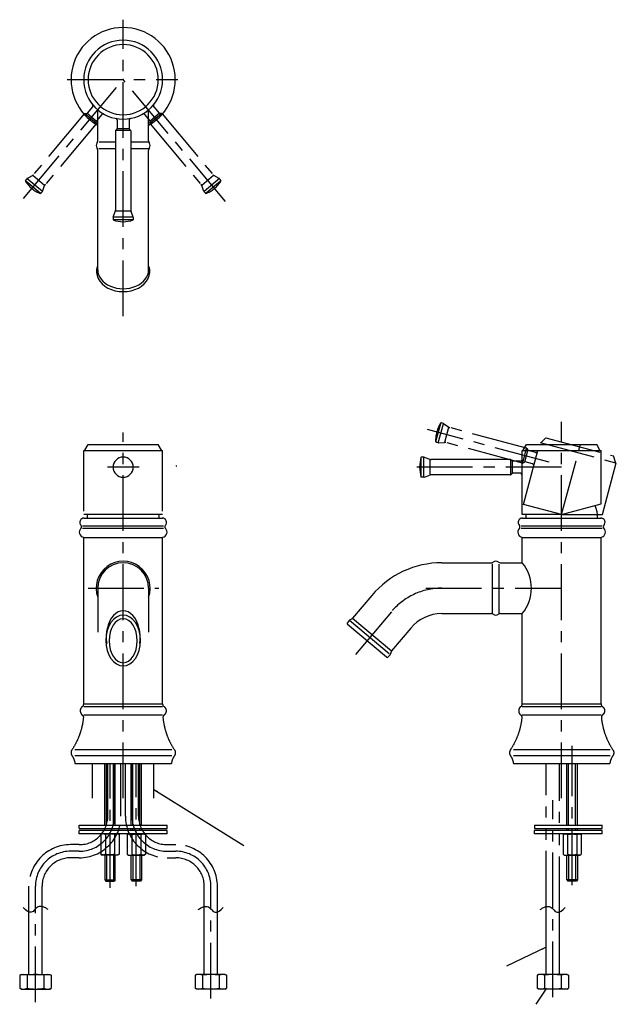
# Model space of a CAD drawing. Header units: millimetres. Extents: x -309 to 31, y -137 to 424.
import ezdxf

# ---------------------------------------------------------------- set-up
doc = ezdxf.new("R2010")
doc.units = ezdxf.units.MM
doc.linetypes.add('CENTER', pattern=[50.8, 31.75, -6.35, 6.35, -6.35])
doc.linetypes.add('PHANTOM', pattern=[63.5, 31.75, -6.35, 6.35, -6.35, 6.35, -6.35])
doc.styles.get("Standard").update_dxf_attribs({"font": 'txt.shx', "bigfont": 'bigfont.shx'})
doc.dimstyles.new('ISO-25', dxfattribs={"dimtxt": 2.5, "dimasz": 2.5, "dimexe": 1.25, "dimexo": 0.625, "dimtad": 1, "dimtxsty": 'Standard', "dimcen": 2.5, "dimadec": 0, "dimazin": 0, "dimtfac": 1, "dimtmove": 0, "dimatfit": 3, "dimfxl": 1, "dimarcsym": 0})

msp = doc.modelspace()

# ---------------------------------------------------------------- linework, layer by layer
at = {"color": 7, "linetype": 'CENTER'}
for p, q in [((-250, 255.216181), (-250, 424.194978)), ((-306.855347, 322.242435), (-250, 390)), ((-281.970575, 390), (-218.821294, 390)), ((-191.656512, 320.468939), (-250, 390)), ((0, -19.738728), (0, 194.791953)), ((-250, -19.738728), (-250, 188.714194)), ((-7.144029, 171.866694), (-76.513812, 190.454271)), ((0, 142), (10.761769, 182.163469)), ((-240.803311, 169), (-258.989414, 169)), ((0, 169), (-86.447555, 169)), ((-270.052896, 100), (-229.742247, 100)), ((-77.340474, 100), (0, 100)), ((-97.067141, 86.604535), (-117.859487, 61.825182)), ((6, -69.38945), (6, 10.112647)), ((-257.5, -70.810058), (-257.5, 0)), ((-255, -30), (-255, 0)), ((-245, -30), (-245, 0)), ((-242.5, -69.937144), (-242.5, 0)), ((-5, -133.26788), (-5, -20.78781)), ((-275, -46.25), (-280, -46.25)), ((-275, -50), (-280, -50)), ((-225, -46.25), (-220, -46.25)), ((-225, -50), (-220, -50)), ((-275, -53.75), (-280, -53.75)), ((-225, -53.75), (-220, -53.75)), ((-300, -136.130344), (-300, -70)), ((-200, -133.93995), (-200, -70))]:
    msp.add_line(p, q, dxfattribs=at)
at = {"color": 7, "linetype": 'PHANTOM'}
for p, q in [((-271.805118, 370.631027), (-270.808923, 370.718183)), ((-265.393502, 366.365278), (-270.602604, 370.736233)), ((-267.442924, 374.501794), (-270.469479, 370.894886)), ((-229.397396, 370.736233), (-234.606498, 366.365278)), ((-232.557076, 374.501794), (-229.530521, 370.894886)), ((-228.194882, 370.631027), (-229.191077, 370.718183)), ((-272.144562, 370.454324), (-301.218581, 335.805257)), ((-265.435681, 365.095262), (-271.801722, 370.437005)), ((-265.288296, 365.162764), (-265.375451, 366.158959)), ((-262.233822, 370.130838), (-265.260376, 366.523931)), ((-237.766178, 370.130838), (-234.739624, 366.523931)), ((-234.711704, 365.162764), (-234.624549, 366.158959)), ((-228.153999, 370.47416), (-234.52004, 365.132417)), ((-227.855438, 370.454324), (-198.781419, 335.805257)), ((-265.403371, 364.797793), (-294.47739, 330.148726)), ((-234.596629, 364.797793), (-205.52261, 330.148726)), ((-304.920253, 333.494003), (-305.506371, 332.795496)), ((-297.401275, 325.34181), (-305.444742, 332.09108)), ((-304.787231, 333.605622), (-301.75067, 335.358781)), ((-296.080701, 326.191827), (-304.744868, 333.461927)), ((-294.838475, 329.718401), (-301.579666, 335.374932)), ((-198.420334, 335.374932), (-205.161525, 329.718401)), ((-195.163046, 333.539195), (-203.827214, 326.269096)), ((-194.555258, 332.09108), (-202.598725, 325.34181)), ((-195.212769, 333.605622), (-198.24933, 335.358781)), ((-195.079747, 333.494003), (-194.493629, 332.795496)), ((-296.110742, 326.101945), (-296.696859, 325.403438)), ((-296.023918, 326.252329), (-294.824687, 329.547191)), ((-203.976082, 326.252329), (-205.175313, 329.547191)), ((-203.889258, 326.101945), (-203.303141, 325.403438)), ((-71.644752, 183.71441), (-68.927152, 193.856632)), ((-70.316276, 182.876796), (-67.388963, 193.801676)), ((-67.434013, 193.974184), (-68.314779, 194.210185)), ((-67.276634, 193.900797), (-64.404426, 191.889656)), ((-66.595127, 183.241352), (-64.317519, 191.741499)), ((-20.084981, 179.889426), (-63.774912, 191.596108)), ((-11.619369, 183.1598), (-8.965755, 185.813414)), ((-8.965755, 185.813414), (29.671278, 175.460652)), ((-70.410432, 182.866037), (-71.291198, 183.102038)), ((-70.237445, 182.850903), (-66.744469, 183.156499)), ((-22.362588, 171.389279), (-66.052519, 183.095961)), ((-21.733331, 147.823429), (-12.286436, 183.079721)), ((-12.286436, 183.079721), (31.180226, 171.432864)), ((-22.106644, 171.544278), (-19.955786, 179.571389)), ((-20.937794, 172.042783), (-19.177824, 178.611078)), ((-19.781378, 179.656464), (-19.281378, 178.790438)), ((-14.831158, 177.446393), (-18.977774, 178.557475)), ((30.642568, 171.835748), (29.671278, 175.460652)), ((-21.983179, 171.439229), (-21.117153, 171.939229)), ((-16.591127, 170.878097), (-20.737744, 171.98918)), ((23.293714, 142), (31.180226, 171.432864)), ((0, 142), (-21.733331, 147.823429)), ((0, 142), (23.293714, 142)), ((-267.5, -19.738728), (-267.5, 0)), ((-258.75, -30), (-258.75, 0)), ((-251.25, -30), (-251.25, 0)), ((-248.75, -30), (-248.75, 0)), ((-241.25, -30), (-241.25, 0)), ((-232.5, -19.738728), (-232.5, 0)), ((-8.75, -81.581225), (-8.75, 0)), ((-1.25, -84.665245), (-1.25, 0)), ((-303.75, -84.665245), (-303.75, -70)), ((-296.25, -81.581225), (-296.25, -70)), ((-203.75, -81.581225), (-203.75, -70)), ((-196.25, -84.665245), (-196.25, -70))]:
    msp.add_line(p, q, dxfattribs=at)
at = {"color": 7, "linetype": 'CONTINUOUS'}
for p, q in [((-264.5, 355), (-264.5, 372.795349)), ((-235.5, 355.2), (-235.5, 372.795349)), ((-253.4, 366.91559), (-253.4, 362.207107)), ((-246.6, 366.91559), (-246.6, 362.207107)), ((-254.4, 360.792893), (-254.4, 315.561748)), ((-254.253553, 361.146447), (-253.546447, 361.853553)), ((-245.815961, 361), (-254.126237, 361)), ((-246.6, 362), (-253.4, 362)), ((-245.746447, 361.146447), (-246.453553, 361.853553)), ((-245.6, 360.792893), (-245.6, 315.561748)), ((-254.4, 354.420937), (-263.721659, 354.420937)), ((-235.632518, 354.420937), (-245.6, 354.420937)), ((-264.5, 281.537023), (-264.5, 350)), ((-254.4, 350.579063), (-263.882538, 350.579063)), ((-235.561603, 350.579063), (-245.6, 350.579063)), ((-235.5, 281.537023), (-235.5, 349.8)), ((-255.719846, 311.582847), (-254.520615, 314.877708)), ((-245.6, 315), (-254.4, 315)), ((-244.280154, 311.582847), (-245.479385, 314.877708)), ((-255.75, 311.411837), (-255.75, 310)), ((-244.25, 310), (-255.75, 310)), ((-244.284762, 311.5), (-255.595029, 311.5)), ((-244.25, 311.411837), (-244.25, 310)), ((-271.876388, 178.75), (-270, 182)), ((-270, 182), (-230, 182)), ((-228.123612, 178.75), (-230, 182)), ((-21.876388, 178.75), (-20, 182)), ((-20, 182), (20, 182)), ((21.876388, 178.75), (20, 182)), ((-272.5, 178.5), (-227.5, 178.5)), ((-272.5, 144), (-272.5, 178.5)), ((-227.5, 144), (-227.5, 178.5)), ((-80, 163.25), (-80, 174.75)), ((-78.588163, 174.75), (-80, 174.75)), ((-78.5, 163.284762), (-78.5, 174.595029)), ((-78.417153, 174.719846), (-75.122292, 173.520615)), ((-22.5, 142), (-22.5, 178.5)), ((-22.5, 178.5), (22.5, 178.5)), ((22.5, 148.028857), (22.5, 178.5)), ((-75, 164.6), (-75, 173.4)), ((-29.207107, 173.4), (-74.438252, 173.4)), ((-29, 164.815961), (-29, 173.126237)), ((-28.853553, 173.253553), (-28.146447, 172.546447)), ((-28, 165.6), (-28, 172.4)), ((-23.5, 172.4), (-27.792893, 172.4)), ((-78.588163, 163.25), (-80, 163.25)), ((-78.417153, 163.280154), (-75.122292, 164.479385)), ((-29.207107, 164.6), (-74.438252, 164.6)), ((-28.853553, 164.746447), (-28.146447, 165.453553)), ((-23.5, 165.6), (-27.792893, 165.6)), ((0, 142), (22.5, 148.028857)), ((-227.5, 142), (-272.5, 142)), ((0, 142), (-22.5, 142)), ((-273.75, 134.904738), (-273.75, 135.05051)), ((-273.12995, 135.5), (-226.919124, 135.5)), ((-272.5, 140), (-227.5, 140)), ((-226.25, 134.904738), (-226.25, 135.05051)), ((-23.75, 134.904738), (-23.75, 135.05051)), ((-23.12995, 135.5), (23.080876, 135.5)), ((-22.5, 140), (22.5, 140)), ((23.75, 134.904738), (23.75, 135.05051)), ((-273.12995, 134.191141), (-226.919124, 134.191141)), ((-23.12995, 134.191141), (23.080876, 134.191141)), ((-272.5, 34.085992), (-272.5, 129)), ((-272.5, 129), (-227.73488, 129)), ((-272.5, 129), (-228, 129)), ((-227.5, 34.085992), (-227.5, 129)), ((-22.5, 129), (22.26512, 129)), ((-22.5, 129), (22, 129)), ((-22.5, 114.5), (-22.5, 129)), ((22.5, 34.085992), (22.5, 129)), ((-68.340474, 114.5), (-40, 114.5)), ((-39.420937, 85.561603), (-39.420937, 113.882538)), ((-35.579063, 85.632518), (-35.579063, 113.721659)), ((-35, 114.5), (-22.5, 114.5)), ((-264.5, 100), (-264.5, 74.88412)), ((-235.5, 100), (-235.5, 74.88412)), ((-108.174785, 95.924956), (-119.15682, 82.837076)), ((-68.340474, 85.5), (-40.2, 85.5)), ((-34.8, 85.5), (-22.5, 85.5)), ((-22.5, 34.085992), (-22.5, 85.5)), ((-121.140932, 81.621237), (-122.235744, 80.015666)), ((-99.892356, 60.67958), (-122.144036, 79.350957)), ((-119.294057, 82.723051), (-120.973617, 81.774969)), ((-98.285387, 62.594691), (-120.883698, 81.556925)), ((-96.999811, 64.12678), (-119.2151, 82.76762)), ((-85.959496, 77.284115), (-96.941532, 64.196235)), ((-97.794361, 62.031138), (-99.185428, 60.674155)), ((-97.029993, 64.041283), (-97.672019, 62.222607)), ((-272.5, 34), (-227.5, 34)), ((-22.5, 34), (22.5, 34)), ((-272.5, 32.489715), (-227.5, 32.489715)), ((-22.5, 32.489715), (22.5, 32.489715)), ((-272.5, 27.773907), (-227.5, 27.773907)), ((-22.5, 27.773907), (22.5, 27.773907)), ((-222.3382, 7.842497), (-277.5, 7.842497)), ((27.6618, 7.842497), (-27.5, 7.842497)), ((-222.3382, 4.468517), (-277.5, 4.468517)), ((-277.5, 0), (-222.5, 0)), ((-260.508825, -35.102964), (-260.508825, 0)), ((-259.497805, -35.102964), (-259.497805, 0)), ((-255.502195, -35.102964), (-255.502195, 0)), ((-254.491175, -35.102964), (-254.491175, 0)), ((-245.508825, -35.102964), (-245.508825, 0)), ((-244.497805, -35.102964), (-244.497805, 0)), ((-240.502195, -35.102964), (-240.502195, 0)), ((-239.491175, -35.102964), (-239.491175, 0)), ((27.6618, 4.468517), (-27.5, 4.468517)), ((-27.5, 0), (27.5, 0)), ((2.991175, -35.102964), (2.991175, 0)), ((4.002195, -35.102964), (4.002195, 0)), ((7.997805, -35.102964), (7.997805, 0)), ((9.008825, -35.102964), (9.008825, 0)), ((-275, -35.102964), (-225, -35.102964)), ((-275, -37.108847), (-275, -35.102964)), ((-275, -37.108847), (-225, -37.108847)), ((-225, -38.111789), (-275, -38.111789)), ((-275, -40.117673), (-275, -38.111789)), ((-245.508825, -38.111789), (-245.508825, -37.108847)), ((-244.497805, -38.111789), (-244.497805, -37.108847)), ((-240.502195, -38.111789), (-240.502195, -37.108847)), ((-239.491175, -38.111789), (-239.491175, -37.108847)), ((-225, -37.108847), (-225, -35.102964)), ((-225, -40.117673), (-225, -38.111789)), ((-15.517566, -35.102964), (-15.517566, -37.108847)), ((-15.517566, -35.102964), (23.050011, -35.102964)), ((-15.517566, -37.108847), (23.050011, -37.108847)), ((-15.517566, -40.117673), (-15.517566, -38.111789)), ((23.050011, -38.111789), (-15.517566, -38.111789)), ((2.991175, -38.111789), (2.991175, -37.108847)), ((4.002195, -38.111789), (4.002195, -37.108847)), ((7.997805, -38.111789), (7.997805, -37.108847)), ((9.008825, -38.111789), (9.008825, -37.108847)), ((23.050011, -37.108847), (23.050011, -35.102964)), ((23.050011, -40.117673), (23.050011, -38.111789)), ((-225, -40.117673), (-275, -40.117673)), ((-262.013238, -40.117673), (-262.713368, -40.521893)), ((-262.713368, -40.521893), (-262.713368, -51.748754)), ((-260.107649, -40.521336), (-260.107649, -51.749311)), ((-254.591062, -40.363451), (-254.892351, -40.521336)), ((-254.892351, -40.521336), (-254.892351, -51.749311)), ((-252.986762, -40.117673), (-252.286632, -40.521893)), ((-252.286632, -40.521893), (-252.286632, -51.748754)), ((-247.013238, -40.117673), (-247.713368, -40.521893)), ((-247.713368, -40.521893), (-247.713368, -51.748754)), ((-245.408938, -40.363451), (-245.107649, -40.521336)), ((-245.107649, -40.521336), (-245.107649, -51.749311)), ((-239.892351, -40.521336), (-239.892351, -51.749311)), ((-237.986762, -40.117673), (-237.286632, -40.521893)), ((-237.286632, -40.521893), (-237.286632, -51.748754)), ((23.050011, -40.117673), (-15.517566, -40.117673)), ((1.486762, -40.117673), (0.786632, -40.521893)), ((0.786632, -40.521893), (0.786632, -51.748754)), ((3.091062, -40.363451), (3.392351, -40.521336)), ((3.392351, -40.521336), (3.392351, -51.749311)), ((8.607649, -40.521336), (8.607649, -51.749311)), ((10.513238, -40.117673), (11.213368, -40.521893)), ((11.213368, -40.521893), (11.213368, -51.748754)), ((-262.713368, -51.748754), (-262.013238, -52.152974)), ((-252.986815, -52.152974), (-262.013185, -52.152974)), ((-260.508825, -52.152974), (-260.508825, -66.398051)), ((-260.107649, -51.749311), (-260.408993, -51.907222)), ((-259.497805, -52.152974), (-259.497805, -67)), ((-255.502195, -52.152974), (-255.502195, -67)), ((-254.491175, -66.398051), (-254.491175, -52.152974)), ((-252.286632, -51.748754), (-252.986762, -52.152974)), ((-247.713368, -51.748754), (-247.013238, -52.152974)), ((-247.013185, -52.152974), (-237.986815, -52.152974)), ((-245.508825, -66.398051), (-245.508825, -52.152974)), ((-244.497805, -52.152974), (-244.497805, -67)), ((-240.502195, -52.152974), (-240.502195, -67)), ((-239.892351, -51.749311), (-239.591007, -51.907222)), ((-239.491175, -52.152974), (-239.491175, -66.398051)), ((-237.286632, -51.748754), (-237.986762, -52.152974)), ((0.786632, -51.748754), (1.486762, -52.152974)), ((1.486815, -52.152974), (10.513185, -52.152974)), ((2.991175, -66.398051), (2.991175, -52.152974)), ((4.002195, -52.152974), (4.002195, -67)), ((7.997805, -52.152974), (7.997805, -67)), ((8.607649, -51.749311), (8.908993, -51.907222)), ((9.008825, -52.152974), (9.008825, -66.398051)), ((11.213368, -51.748754), (10.513238, -52.152974)), ((-260.508825, -66.398051), (-259.906987, -66.999926)), ((-260.508825, -66.398051), (-254.491175, -66.398051)), ((-260.281603, -66.51573), (-260.283144, -66.519965)), ((-259.90706, -67), (-255.09294, -67)), ((-254.491175, -66.398051), (-255.093013, -66.999926)), ((-245.508825, -66.398051), (-244.906987, -66.999926)), ((-239.491175, -66.398051), (-245.508825, -66.398051)), ((-240.09294, -67), (-244.90706, -67)), ((-239.491175, -66.398051), (-240.093013, -66.999926)), ((-239.718397, -66.51573), (-239.716856, -66.519965)), ((2.991175, -66.398051), (3.593013, -66.999926)), ((9.008825, -66.398051), (2.991175, -66.398051)), ((8.40706, -67), (3.59294, -67)), ((9.008825, -66.398051), (8.406987, -66.999926)), ((8.781603, -66.51573), (8.783144, -66.519965)), ((-296.25, -120.329583), (-296.25, -81.581225)), ((-203.75, -120.329583), (-203.75, -81.581225)), ((-8.75, -120.329583), (-8.75, -81.581225)), ((-303.75, -120.329583), (-303.75, -84.665245)), ((-196.25, -120.329583), (-196.25, -84.665245)), ((-1.25, -120.329583), (-1.25, -84.665245)), ((-308.25, -120.329583), (-309, -120.762595)), ((-309, -120.762595), (-309, -128.14657)), ((-308.25, -120.329583), (-291.75, -120.329583)), ((-304.76314, -120.762595), (-304.76314, -128.14657)), ((-295.23686, -120.762595), (-295.23686, -128.14657)), ((-291.75, -120.329583), (-291, -120.762595)), ((-291, -120.762595), (-291, -128.14657)), ((-208.25, -120.329583), (-209, -120.762595)), ((-209, -120.762595), (-209, -128.14657)), ((-191.75, -120.329583), (-208.25, -120.329583)), ((-204.76314, -120.762595), (-204.76314, -128.14657)), ((-195.23686, -120.762595), (-195.23686, -128.14657)), ((-191.75, -120.329583), (-191, -120.762595)), ((-191, -120.762595), (-191, -128.14657)), ((-13.25, -120.329583), (-14, -120.762595)), ((-14, -120.762595), (-14, -128.14657)), ((3.25, -120.329583), (-13.25, -120.329583)), ((-9.76314, -120.762595), (-9.76314, -128.14657)), ((-0.23686, -120.762595), (-0.23686, -128.14657)), ((3.25, -120.329583), (4, -120.762595)), ((4, -120.762595), (4, -128.14657)), ((-308.25, -128.579583), (-309, -128.14657)), ((-308.25, -128.579583), (-291.75, -128.579583)), ((-291.75, -128.579583), (-291, -128.14657)), ((-208.25, -128.579583), (-209, -128.14657)), ((-191.75, -128.579583), (-208.25, -128.579583)), ((-191.75, -128.579583), (-191, -128.14657)), ((-13.25, -128.579583), (-14, -128.14657)), ((3.25, -128.579583), (-13.25, -128.579583)), ((3.25, -128.579583), (4, -128.14657))]:
    msp.add_line(p, q, dxfattribs=at)
for centre, radius, start, end in [((-250, 390), 29.722983, -60.801421, 240.801416), ((-250, 390), 22.5, 0, 359.99999), ((-250, 390), 20, 0, 359.99999), ((-254.4, 366.91559), 1, 0, 79.208588), ((-245.6, 366.91559), 1, 100.791407, 179.999995), ((-253.9, 360.792893), 0.5, 134.999996, 179.999995), ((-253.9, 362.207107), 0.5, -44.999999, 0), ((-246.1, 362.207107), 0.5, -179.999995, -134.999996), ((-246.1, 360.792893), 0.5, 0, 44.999999), ((-262.9, 352.5), 2.5, 143.130098, 216.869892), ((-266.5, 355.2), 2, -36.869897, 0), ((-233.5, 355.2), 2, -179.999995, -143.130098), ((-237.1, 352.5), 2.5, -36.869897, 36.869897), ((-266.5, 349.8), 2, 0, 36.869897), ((-233.5, 349.8), 2, 143.130098, 179.999995), ((-256.4, 315.561748), 2, -19.999999, 0), ((-243.6, 315.561748), 2, -179.999995, -159.999996), ((-255.25, 311.411837), 0.5, 159.999996, 179.999995), ((-250, 326.03125), 17.03125, -109.731611, -70.268384), ((-244.75, 311.411837), 0.5, 0, 19.999999), ((-272.309401, 179), 0.5, -89.999997, -29.999999), ((-250, 169), 5.75, 0, 359.99999), ((-227.690599, 179), 0.5, -149.999996, -89.999997), ((-63.96875, 169), 17.03125, 160.268382, 199.731608), ((-78.588163, 174.25), 0.5, 69.999998, 89.999997), ((-22.309401, 179), 0.5, -89.999997, -29.999999), ((22.309401, 179), 0.5, -149.999996, -89.999997), ((-74.438252, 175.4), 2, -109.999997, -89.999997), ((-29.207107, 172.9), 0.5, 44.999999, 89.999997), ((-27.792893, 172.9), 0.5, -134.999996, -89.999997), ((-23.5, 173.4), 1, -89.999997, 0), ((-78.588163, 163.75), 0.5, -89.999997, -69.999998), ((-74.438252, 162.6), 2, 89.999997, 109.999997), ((-29.207107, 165.1), 0.5, -89.999997, -44.999999), ((-27.792893, 165.1), 0.5, 89.999997, 134.999996), ((-23.5, 164.6), 1, 0, 89.999997), ((0, 140), 20.5, 0, 20.407386), ((-250, 140), 20.5, 174.401257, 179.999995), ((-250, 140), 20.5, 0, 5.598738), ((0, 140), 20.5, 174.401257, 179.999995), ((-272.25, 137.5), 2.5, 89.999997, 224.415302), ((-274.75, 134.904738), 1, -46.567462, 0), ((-274.75, 135.05051), 1, 0, 44.415307), ((-227.75, 137.5), 2.5, -44.415307, 89.999997), ((-225.25, 135.05051), 1, 135.584688, 179.999995), ((-225.25, 134.904738), 1, 179.999995, 226.567457), ((-22.25, 137.5), 2.5, 89.999997, 224.415302), ((-24.75, 134.904738), 1, -46.567462, 0), ((-24.75, 135.05051), 1, 0, 44.415307), ((22.25, 137.5), 2.5, -44.415307, 89.999997), ((24.75, 135.05051), 1, 135.584688, 179.999995), ((24.75, 134.904738), 1, 179.999995, 226.567457), ((-272, 132), 3, 133.432533, 260.405925), ((-228, 132), 3, -80.40593, 46.567462), ((-22, 132), 3, 133.432533, 260.405925), ((22, 132), 3, -80.40593, 46.567462), ((-250, 100), 15.4, -19.685054, 199.685049), ((-250, 100), 14.5, 0, 179.999995), ((-68.340474, 62.5), 52, 89.999997, 139.999996), ((-40.2, 116.5), 2, -89.999997, -53.130101), ((-37.5, 112.9), 2.5, 53.130101, 126.869894), ((-34.8, 116.5), 2, -126.869894, -89.999997), ((-39.704651, 100), 22.5, -40.124033, 40.124033), ((-68.340474, 62.5), 23, 89.999997, 139.999996), ((-40.2, 83.5), 2, 53.130101, 89.999997), ((-37.5, 87.1), 2.5, -126.869894, -53.130101), ((-34.8, 83.5), 2, 89.999997, 126.869894), ((-121.822642, 79.733979), 0.5, 145.710589, 229.999994), ((-120.727831, 81.339551), 0.5, 119.443951, 145.710589), ((-119.539843, 83.158469), 0.5, -60.556044, -39.999999), ((-98.143503, 62.389049), 0.5, -45.710592, -19.443954), ((-96.558509, 63.874841), 0.5, 139.999996, 160.556041), ((-99.53457, 61.032065), 0.5, -129.999996, -45.710592), ((-274.500035, 34.085992), 2, -52.952718, 0), ((-225.499965, 34.085992), 2, 179.999995, 232.952713), ((-24.500035, 34.085992), 2, -52.952718, 0), ((24.500035, 34.085992), 2, 179.999995, 232.952713), ((-306.88157, -125.728092), 5.398509, 66.895446, 113.104549), ((-300, -146.743357), 26.413775, 79.61114, 100.388855), ((-293.11843, -125.728092), 5.398509, 66.895446, 113.104549), ((-206.88157, -125.728092), 5.398509, 66.895446, 113.104549), ((-200, -146.743357), 26.413775, 79.61114, 100.388855), ((-193.11843, -125.728092), 5.398509, 66.895446, 113.104549), ((-11.88157, -125.728092), 5.398509, 66.895446, 113.104549), ((-5, -146.743357), 26.413775, 79.61114, 100.388855), ((1.88157, -125.728092), 5.398509, 66.895446, 113.104549), ((-306.88157, -123.181073), 5.398509, -113.104549, -66.895446), ((-300, -102.165808), 26.413775, -100.388855, -79.61114), ((-293.11843, -123.181073), 5.398509, -113.104549, -66.895446), ((-206.88157, -123.181073), 5.398509, -113.104549, -66.895446), ((-200, -102.165808), 26.413775, -100.388855, -79.61114), ((-193.11843, -123.181073), 5.398509, -113.104549, -66.895446), ((-11.88157, -123.181073), 5.398509, -113.104549, -66.895446), ((-5, -102.165808), 26.413775, -100.388855, -79.61114), ((1.88157, -123.181073), 5.398509, -113.104549, -66.895446)]:
    msp.add_arc(centre, radius, start, end, dxfattribs=at)
at = {"color": 7, "linetype": 'PHANTOM'}
for centre, radius, start, end in [((-271.76154, 370.13293), 0.5, 94.999997, 139.999996), ((-270.852501, 371.21628), 0.5, -84.999998, -39.999999), ((-268.208968, 375.144581), 1, -39.999999, 39.208589), ((-231.791032, 375.144581), 1, 140.791406, 219.999994), ((-229.147499, 371.21628), 0.5, -139.999996, -94.999997), ((-228.23846, 370.13293), 0.5, 39.999999, 84.999998), ((-265.786393, 365.119186), 0.5, -39.999999, 5), ((-264.877354, 366.202537), 0.5, 139.999996, 184.999995), ((-261.467777, 369.48805), 1, 60.791408, 139.999996), ((-238.532223, 369.48805), 1, 39.999999, 119.208587), ((-235.122646, 366.202537), 0.5, -5, 39.999999), ((-234.213607, 365.119186), 0.5, 174.999995, 219.999994), ((-291.11832, 340.997095), 17.03125, -149.73161, -110.268383), ((-305.123348, 332.474102), 0.5, 139.999996, 229.999994), ((-304.537231, 333.172609), 0.5, 119.999997, 139.999996), ((-302.75067, 337.090832), 2, -59.999998, -39.999999), ((-208.88168, 340.997095), 17.03125, -69.731612, -30.268385), ((-197.24933, 337.090832), 2, -139.999996, -119.999997), ((-195.462769, 333.172609), 0.5, 39.999999, 59.999998), ((-194.876652, 332.474102), 0.5, -49.999999, 39.999999), ((-296.493764, 326.423339), 0.5, -39.999999, -19.999999), ((-292.945301, 328.86315), 2, 139.999996, 159.999996), ((-207.054699, 328.86315), 2, 19.999999, 39.999999), ((-203.506236, 326.423339), 0.5, -159.999996, -139.999996), ((-297.079882, 325.724832), 0.5, -129.999996, -39.999999), ((-202.920118, 325.724832), 0.5, -139.999996, -49.999999), ((-54.800953, 184.636328), 17.03125, 145.268382, 184.731609), ((-68.444189, 193.727222), 0.5, 74.999998, 164.999995), ((-67.563423, 193.491221), 0.5, 54.999998, 74.999998), ((-63.257274, 193.52796), 2, -124.999997, -104.999997), ((-71.161789, 183.585001), 0.5, 164.999995, 254.999993), ((-70.281023, 183.349), 0.5, -104.999997, -84.999998), ((-66.570157, 181.164109), 2, 74.999998, 94.999997), ((-20.21439, 179.406464), 0.5, 29.999999, 74.999998), ((-11.972922, 183.513353), 0.5, -104.999997, -44.999999), ((-18.848365, 179.040438), 0.5, -149.999996, -104.999997), ((-14.572339, 178.412319), 1, -104.999997, -15), ((-219.392107, 170.033306), 0.5, -164.999995, -104.999997), ((-22.233179, 171.872242), 0.5, -104.999997, -59.999998), ((-20.867153, 171.506217), 0.5, 74.999998, 119.999997), ((-16.849946, 169.912171), 1, -15, 74.999998), ((31.125531, 171.965158), 0.5, -164.999995, -104.999997)]:
    msp.add_arc(centre, radius, start, end, dxfattribs=at)
at = {"color": 7, "linetype": 'CENTER'}
for centre, radius, start, end in [((-68.340474, 62.5), 37.5, 89.999997, 139.999996), ((-275, -30), 20, -89.999997, 0), ((-275, -30), 16.25, -89.999997, 0), ((-275, -30), 23.75, -89.999997, 0), ((-225, -30), 23.75, -179.999995, -89.999997), ((-225, -30), 20, -179.999995, -89.999997), ((-225, -30), 16.25, -179.999995, -89.999997), ((-280, -70), 23.75, 89.999997, 179.999995), ((-280, -70), 20, 89.999997, 179.999995), ((-220, -70), 23.75, 0, 89.999997), ((-220, -70), 20, 0, 89.999997), ((-280, -70), 16.25, 89.999997, 179.999995), ((-220, -70), 16.25, 0, 89.999997)]:
    msp.add_arc(centre, radius, start, end, dxfattribs=at)
at = {"color": 7, "linetype": 'CONTINUOUS'}
for centre, major_axis, ratio, start_param, end_param in [((-250, 280.702725), (15.25, 0), 0.759765, 2.898963, 6.525815), ((-250, 281.537023), (14.5, 0), 0.741526, -3.141593, 0), ((-250, 71.889766), (0, 15.25), 0.633912, -1.803132, 1.803132), ((-250, 70.186926), (0, 14.5), 0.677844, 0, 6.283185), ((-250, 70), (0, -12.5), 0.642788, 0, 6.283185)]:
    msp.add_ellipse(centre, major_axis=major_axis, ratio=ratio, start_param=start_param, end_param=end_param, dxfattribs=at)
for points, start_tangent, end_tangent in [([(-273.287644, 32.495315), (-273.346475, 32.450048), (-273.404839, 32.402787), (-273.462655, 32.353518), (-273.519835, 32.302228), (-273.576291, 32.248911), (-273.631932, 32.193563), (-273.686664, 32.136186), (-273.740394, 32.076787), (-273.793025, 32.015379), (-273.84446, 31.951978), (-273.894601, 31.886607), (-273.943349, 31.819297), (-273.990608, 31.750082), (-274.036278, 31.679002), (-274.080263, 31.606106), (-274.122468, 31.531446), (-274.162799, 31.455082), (-274.201165, 31.37708), (-274.237476, 31.297513), (-274.271649, 31.216456), (-274.3036, 31.133995), (-274.333254, 31.050218), (-274.360536, 30.96522), (-274.385381, 30.879101), (-274.407725, 30.791964), (-274.427513, 30.703918), (-274.444694, 30.615076), (-274.459227, 30.525553), (-274.471074, 30.435467), (-274.480205, 30.344941), (-274.486601, 30.254096), (-274.490245, 30.163058), (-274.49113, 30.071952), (-274.489259, 29.980902), (-274.484638, 29.890033), (-274.477284, 29.799471), (-274.467219, 29.709336), (-274.454475, 29.619749), (-274.439088, 29.530828), (-274.421103, 29.442688), (-274.40057, 29.35544), (-274.377546, 29.269192), (-274.352094, 29.184044), (-274.324281, 29.100097), (-274.29418, 29.017442), (-274.261868, 28.936168), (-274.227427, 28.856355), (-274.190942, 28.778081), (-274.152501, 28.701416), (-274.112193, 28.626423), (-274.070113, 28.553161), (-274.026353, 28.481682), (-273.981011, 28.412032), (-273.934181, 28.34425), (-273.885961, 28.278371), (-273.836448, 28.214422), (-273.785737, 28.152426), (-273.733924, 28.092399), (-273.681104, 28.034354), (-273.627368, 27.978296), (-273.572808, 27.924228), (-273.517513, 27.872146), (-273.461569, 27.822042), (-273.405062, 27.773907)], (-0.8, -0.6), (0.769186, -0.639024)), ([(-226.712356, 32.495315), (-226.653525, 32.450048), (-226.595161, 32.402787), (-226.537345, 32.353518), (-226.480165, 32.302228), (-226.423709, 32.248911), (-226.368068, 32.193563), (-226.313336, 32.136186), (-226.259606, 32.076787), (-226.206975, 32.015379), (-226.15554, 31.951978), (-226.105399, 31.886607), (-226.056651, 31.819297), (-226.009392, 31.750082), (-225.963722, 31.679002), (-225.919737, 31.606106), (-225.877532, 31.531446), (-225.837201, 31.455082), (-225.798835, 31.37708), (-225.762524, 31.297513), (-225.728351, 31.216456), (-225.6964, 31.133995), (-225.666746, 31.050218), (-225.639464, 30.96522), (-225.614619, 30.879101), (-225.592275, 30.791964), (-225.572487, 30.703918), (-225.555306, 30.615076), (-225.540773, 30.525553), (-225.528926, 30.435467), (-225.519795, 30.344941), (-225.513399, 30.254096), (-225.509755, 30.163058), (-225.50887, 30.071952), (-225.510741, 29.980902), (-225.515362, 29.890033), (-225.522716, 29.799471), (-225.532781, 29.709336), (-225.545525, 29.619749), (-225.560912, 29.530828), (-225.578897, 29.442688), (-225.59943, 29.35544), (-225.622454, 29.269192), (-225.647906, 29.184044), (-225.675719, 29.100097), (-225.70582, 29.017442), (-225.738132, 28.936168), (-225.772573, 28.856355), (-225.809058, 28.778081), (-225.847499, 28.701416), (-225.887807, 28.626423), (-225.929887, 28.553161), (-225.973647, 28.481682), (-226.018989, 28.412032), (-226.065819, 28.34425), (-226.114039, 28.278371), (-226.163552, 28.214422), (-226.214263, 28.152426), (-226.266076, 28.092399), (-226.318896, 28.034354), (-226.372632, 27.978296), (-226.427192, 27.924228), (-226.482487, 27.872146), (-226.538431, 27.822042), (-226.594938, 27.773907)], (0.8, -0.6), (-0.769186, -0.639024)), ([(-23.287644, 32.495315), (-23.346475, 32.450048), (-23.404839, 32.402787), (-23.462655, 32.353518), (-23.519835, 32.302228), (-23.576291, 32.248911), (-23.631932, 32.193563), (-23.686664, 32.136186), (-23.740394, 32.076787), (-23.793025, 32.015379), (-23.84446, 31.951978), (-23.894601, 31.886607), (-23.943349, 31.819297), (-23.990608, 31.750082), (-24.036278, 31.679002), (-24.080263, 31.606106), (-24.122468, 31.531446), (-24.162799, 31.455082), (-24.201165, 31.37708), (-24.237476, 31.297513), (-24.271649, 31.216456), (-24.3036, 31.133995), (-24.333254, 31.050218), (-24.360536, 30.96522), (-24.385381, 30.879101), (-24.407725, 30.791964), (-24.427513, 30.703918), (-24.444694, 30.615076), (-24.459227, 30.525553), (-24.471074, 30.435467), (-24.480205, 30.344941), (-24.486601, 30.254096), (-24.490245, 30.163058), (-24.49113, 30.071952), (-24.489259, 29.980902), (-24.484638, 29.890033), (-24.477284, 29.799471), (-24.467219, 29.709336), (-24.454475, 29.619749), (-24.439088, 29.530828), (-24.421103, 29.442688), (-24.40057, 29.35544), (-24.377546, 29.269192), (-24.352094, 29.184044), (-24.324281, 29.100097), (-24.29418, 29.017442), (-24.261868, 28.936168), (-24.227427, 28.856355), (-24.190942, 28.778081), (-24.152501, 28.701416), (-24.112193, 28.626423), (-24.070113, 28.553161), (-24.026353, 28.481682), (-23.981011, 28.412032), (-23.934181, 28.34425), (-23.885961, 28.278371), (-23.836448, 28.214422), (-23.785737, 28.152426), (-23.733924, 28.092399), (-23.681104, 28.034354), (-23.627368, 27.978296), (-23.572808, 27.924228), (-23.517513, 27.872146), (-23.461569, 27.822042), (-23.405062, 27.773907)], (-0.8, -0.6), (0.769186, -0.639024)), ([(23.287644, 32.495315), (23.346475, 32.450048), (23.404839, 32.402787), (23.462655, 32.353518), (23.519835, 32.302228), (23.576291, 32.248911), (23.631932, 32.193563), (23.686664, 32.136186), (23.740394, 32.076787), (23.793025, 32.015379), (23.84446, 31.951978), (23.894601, 31.886607), (23.943349, 31.819297), (23.990608, 31.750082), (24.036278, 31.679002), (24.080263, 31.606106), (24.122468, 31.531446), (24.162799, 31.455082), (24.201165, 31.37708), (24.237476, 31.297513), (24.271649, 31.216456), (24.3036, 31.133995), (24.333254, 31.050218), (24.360536, 30.96522), (24.385381, 30.879101), (24.407725, 30.791964), (24.427513, 30.703918), (24.444694, 30.615076), (24.459227, 30.525553), (24.471074, 30.435467), (24.480205, 30.344941), (24.486601, 30.254096), (24.490245, 30.163058), (24.49113, 30.071952), (24.489259, 29.980902), (24.484638, 29.890033), (24.477284, 29.799471), (24.467219, 29.709336), (24.454475, 29.619749), (24.439088, 29.530828), (24.421103, 29.442688), (24.40057, 29.35544), (24.377546, 29.269192), (24.352094, 29.184044), (24.324281, 29.100097), (24.29418, 29.017442), (24.261868, 28.936168), (24.227427, 28.856355), (24.190942, 28.778081), (24.152501, 28.701416), (24.112193, 28.626423), (24.070113, 28.553161), (24.026353, 28.481682), (23.981011, 28.412032), (23.934181, 28.34425), (23.885961, 28.278371), (23.836448, 28.214422), (23.785737, 28.152426), (23.733924, 28.092399), (23.681104, 28.034354), (23.627368, 27.978296), (23.572808, 27.924228), (23.517513, 27.872146), (23.461569, 27.822042), (23.405062, 27.773907)], (0.8, -0.6), (-0.769186, -0.639024)), ([(-272.691287, 26.027995), (-272.756977, 25.427248), (-272.831845, 24.826523), (-272.915913, 24.226029), (-273.009194, 23.625974), (-273.111695, 23.026569), (-273.223419, 22.428026), (-273.344358, 21.830556), (-273.474503, 21.234371), (-273.613835, 20.639682), (-273.762329, 20.046703), (-273.919954, 19.455642), (-274.086673, 18.866712), (-274.262441, 18.280121), (-274.447209, 17.696077), (-274.640919, 17.114787), (-274.843509, 16.536457), (-275.054908, 15.961288), (-275.275042, 15.389482), (-275.503829, 14.821237), (-275.74118, 14.256748), (-275.987004, 13.696208), (-276.241201, 13.139807), (-276.503665, 12.587731), (-276.774288, 12.040162), (-277.052952, 11.49728), (-277.339537, 10.95926), (-277.633918, 10.426273), (-277.935964, 9.898484), (-278.24554, 9.376057), (-278.562506, 8.859149), (-278.886718, 8.347913), (-279.218028, 7.842497)], (-0.101209, -0.994865), (-0.554513, -0.832175)), ([(-273.405062, 27.773907), (-273.360124, 27.735439), (-273.316039, 27.695382), (-273.272888, 27.65376), (-273.230748, 27.610601), (-273.189697, 27.565939), (-273.149812, 27.519814), (-273.111168, 27.47227), (-273.073836, 27.423355), (-273.037888, 27.373123), (-273.003391, 27.321634), (-272.970407, 27.268949), (-272.938998, 27.215137), (-272.909219, 27.160267), (-272.881122, 27.104416), (-272.854755, 27.04766), (-272.830159, 26.990081), (-272.807373, 26.931763), (-272.786427, 26.872791), (-272.767349, 26.813252), (-272.75016, 26.753236), (-272.734874, 26.692831), (-272.721503, 26.632129), (-272.710048, 26.571219), (-272.70051, 26.51019), (-272.692882, 26.449132), (-272.68715, 26.388132), (-272.683298, 26.327275), (-272.681303, 26.266647), (-272.681139, 26.206327), (-272.682772, 26.146395), (-272.686168, 26.086927), (-272.691287, 26.027995)], (0.769186, -0.639024), (-0.101209, -0.994865)), ([(-226.594938, 27.773907), (-226.639876, 27.735439), (-226.683961, 27.695382), (-226.727112, 27.65376), (-226.769252, 27.610601), (-226.810303, 27.565939), (-226.850188, 27.519814), (-226.888832, 27.47227), (-226.926164, 27.423355), (-226.962112, 27.373123), (-226.996609, 27.321634), (-227.029593, 27.268949), (-227.061002, 27.215137), (-227.090781, 27.160267), (-227.118878, 27.104416), (-227.145245, 27.04766), (-227.169841, 26.990081), (-227.192627, 26.931763), (-227.213573, 26.872791), (-227.232651, 26.813252), (-227.24984, 26.753236), (-227.265126, 26.692831), (-227.278497, 26.632129), (-227.289952, 26.571219), (-227.29949, 26.51019), (-227.307118, 26.449132), (-227.31285, 26.388132), (-227.316702, 26.327275), (-227.318697, 26.266647), (-227.318861, 26.206327), (-227.317228, 26.146395), (-227.313832, 26.086927), (-227.308713, 26.027995)], (-0.769186, -0.639024), (0.101209, -0.994865)), ([(-227.308713, 26.027995), (-227.243023, 25.427248), (-227.168155, 24.826523), (-227.084087, 24.226029), (-226.990806, 23.625974), (-226.888305, 23.026569), (-226.776581, 22.428026), (-226.655642, 21.830556), (-226.525497, 21.234371), (-226.386165, 20.639682), (-226.237671, 20.046703), (-226.080046, 19.455642), (-225.913327, 18.866712), (-225.737559, 18.280121), (-225.552791, 17.696077), (-225.359081, 17.114787), (-225.156491, 16.536457), (-224.945092, 15.961288), (-224.724958, 15.389482), (-224.496171, 14.821237), (-224.25882, 14.256748), (-224.012996, 13.696208), (-223.758799, 13.139807), (-223.496335, 12.587731), (-223.225712, 12.040162), (-222.947048, 11.49728), (-222.660463, 10.95926), (-222.366082, 10.426273), (-222.064036, 9.898484), (-221.75446, 9.376057), (-221.437494, 8.859149), (-221.113282, 8.347913), (-220.781972, 7.842497)], (0.101209, -0.994865), (0.554513, -0.832175)), ([(-22.691287, 26.027995), (-22.756977, 25.427248), (-22.831845, 24.826523), (-22.915913, 24.226029), (-23.009194, 23.625974), (-23.111695, 23.026569), (-23.223419, 22.428026), (-23.344358, 21.830556), (-23.474503, 21.234371), (-23.613835, 20.639682), (-23.762329, 20.046703), (-23.919954, 19.455642), (-24.086673, 18.866712), (-24.262441, 18.280121), (-24.447209, 17.696077), (-24.640919, 17.114787), (-24.843509, 16.536457), (-25.054908, 15.961288), (-25.275042, 15.389482), (-25.503829, 14.821237), (-25.74118, 14.256748), (-25.987004, 13.696208), (-26.241201, 13.139807), (-26.503665, 12.587731), (-26.774288, 12.040162), (-27.052952, 11.49728), (-27.339537, 10.95926), (-27.633918, 10.426273), (-27.935964, 9.898484), (-28.24554, 9.376057), (-28.562506, 8.859149), (-28.886718, 8.347913), (-29.218028, 7.842497)], (-0.101209, -0.994865), (-0.554513, -0.832175)), ([(-23.405062, 27.773907), (-23.360124, 27.735439), (-23.316039, 27.695382), (-23.272888, 27.65376), (-23.230748, 27.610601), (-23.189697, 27.565939), (-23.149812, 27.519814), (-23.111168, 27.47227), (-23.073836, 27.423355), (-23.037888, 27.373123), (-23.003391, 27.321634), (-22.970407, 27.268949), (-22.938998, 27.215137), (-22.909219, 27.160267), (-22.881122, 27.104416), (-22.854755, 27.04766), (-22.830159, 26.990081), (-22.807373, 26.931763), (-22.786427, 26.872791), (-22.767349, 26.813252), (-22.75016, 26.753236), (-22.734874, 26.692831), (-22.721503, 26.632129), (-22.710048, 26.571219), (-22.70051, 26.51019), (-22.692882, 26.449132), (-22.68715, 26.388132), (-22.683298, 26.327275), (-22.681303, 26.266647), (-22.681139, 26.206327), (-22.682772, 26.146395), (-22.686168, 26.086927), (-22.691287, 26.027995)], (0.769186, -0.639024), (-0.101209, -0.994865)), ([(23.405062, 27.773907), (23.360124, 27.735439), (23.316039, 27.695382), (23.272888, 27.65376), (23.230748, 27.610601), (23.189697, 27.565939), (23.149812, 27.519814), (23.111168, 27.47227), (23.073836, 27.423355), (23.037888, 27.373123), (23.003391, 27.321634), (22.970407, 27.268949), (22.938998, 27.215137), (22.909219, 27.160267), (22.881122, 27.104416), (22.854755, 27.04766), (22.830159, 26.990081), (22.807373, 26.931763), (22.786427, 26.872791), (22.767349, 26.813252), (22.75016, 26.753236), (22.734874, 26.692831), (22.721503, 26.632129), (22.710048, 26.571219), (22.70051, 26.51019), (22.692882, 26.449132), (22.68715, 26.388132), (22.683298, 26.327275), (22.681303, 26.266647), (22.681139, 26.206327), (22.682772, 26.146395), (22.686168, 26.086927), (22.691287, 26.027995)], (-0.769186, -0.639024), (0.101209, -0.994865)), ([(22.691287, 26.027995), (22.756977, 25.427248), (22.831845, 24.826523), (22.915913, 24.226029), (23.009194, 23.625974), (23.111695, 23.026569), (23.223419, 22.428026), (23.344358, 21.830556), (23.474503, 21.234371), (23.613835, 20.639682), (23.762329, 20.046703), (23.919954, 19.455642), (24.086673, 18.866712), (24.262441, 18.280121), (24.447209, 17.696077), (24.640919, 17.114787), (24.843509, 16.536457), (25.054908, 15.961288), (25.275042, 15.389482), (25.503829, 14.821237), (25.74118, 14.256748), (25.987004, 13.696208), (26.241201, 13.139807), (26.503665, 12.587731), (26.774288, 12.040162), (27.052952, 11.49728), (27.339537, 10.95926), (27.633918, 10.426273), (27.935964, 9.898484), (28.24554, 9.376057), (28.562506, 8.859149), (28.886718, 8.347913), (29.218028, 7.842497)], (0.101209, -0.994865), (0.554513, -0.832175)), ([(-279.218028, 7.842497), (-279.27524, 7.75327), (-279.32981, 7.661141), (-279.381545, 7.566214), (-279.430256, 7.468607), (-279.475762, 7.368457), (-279.517887, 7.265914), (-279.556464, 7.161143), (-279.591339, 7.054326), (-279.622367, 6.945656), (-279.649417, 6.835338), (-279.672376, 6.723591), (-279.691141, 6.610642), (-279.705632, 6.496728), (-279.715783, 6.382092), (-279.721548, 6.266983), (-279.7229, 6.151652), (-279.71983, 6.036355), (-279.712351, 5.921344), (-279.700493, 5.806872), (-279.684307, 5.693187), (-279.663861, 5.58053), (-279.63924, 5.469137), (-279.610549, 5.359235), (-279.577906, 5.251039), (-279.541444, 5.144753), (-279.50131, 5.040569), (-279.457662, 4.938665), (-279.410669, 4.839203), (-279.360509, 4.742333), (-279.307366, 4.648187), (-279.251429, 4.556881), (-279.192895, 4.468517)], (-0.554513, -0.832175), (0.566848, -0.823822)), ([(-220.781972, 7.842497), (-220.72476, 7.75327), (-220.67019, 7.661141), (-220.618455, 7.566214), (-220.569744, 7.468607), (-220.524238, 7.368457), (-220.482113, 7.265914), (-220.443536, 7.161143), (-220.408661, 7.054326), (-220.377633, 6.945656), (-220.350583, 6.835338), (-220.327624, 6.723591), (-220.308859, 6.610642), (-220.294368, 6.496728), (-220.284217, 6.382092), (-220.278452, 6.266983), (-220.2771, 6.151652), (-220.28017, 6.036355), (-220.287649, 5.921344), (-220.299507, 5.806872), (-220.315693, 5.693187), (-220.336139, 5.58053), (-220.36076, 5.469137), (-220.389451, 5.359235), (-220.422094, 5.251039), (-220.458556, 5.144753), (-220.49869, 5.040569), (-220.542338, 4.938665), (-220.589331, 4.839203), (-220.639491, 4.742333), (-220.692634, 4.648187), (-220.748571, 4.556881), (-220.807105, 4.468517)], (0.554513, -0.832175), (-0.566848, -0.823822)), ([(-29.218028, 7.842497), (-29.27524, 7.75327), (-29.32981, 7.661141), (-29.381545, 7.566214), (-29.430256, 7.468607), (-29.475762, 7.368457), (-29.517887, 7.265914), (-29.556464, 7.161143), (-29.591339, 7.054326), (-29.622367, 6.945656), (-29.649417, 6.835338), (-29.672376, 6.723591), (-29.691141, 6.610642), (-29.705632, 6.496728), (-29.715783, 6.382092), (-29.721548, 6.266983), (-29.7229, 6.151652), (-29.71983, 6.036355), (-29.712351, 5.921344), (-29.700493, 5.806872), (-29.684307, 5.693187), (-29.663861, 5.58053), (-29.63924, 5.469137), (-29.610549, 5.359235), (-29.577906, 5.251039), (-29.541444, 5.144753), (-29.50131, 5.040569), (-29.457662, 4.938665), (-29.410669, 4.839203), (-29.360509, 4.742333), (-29.307366, 4.648187), (-29.251429, 4.556881), (-29.192895, 4.468517)], (-0.554513, -0.832175), (0.566848, -0.823822)), ([(29.218028, 7.842497), (29.27524, 7.75327), (29.32981, 7.661141), (29.381545, 7.566214), (29.430256, 7.468607), (29.475762, 7.368457), (29.517887, 7.265914), (29.556464, 7.161143), (29.591339, 7.054326), (29.622367, 6.945656), (29.649417, 6.835338), (29.672376, 6.723591), (29.691141, 6.610642), (29.705632, 6.496728), (29.715783, 6.382092), (29.721548, 6.266983), (29.7229, 6.151652), (29.71983, 6.036355), (29.712351, 5.921344), (29.700493, 5.806872), (29.684307, 5.693187), (29.663861, 5.58053), (29.63924, 5.469137), (29.610549, 5.359235), (29.577906, 5.251039), (29.541444, 5.144753), (29.50131, 5.040569), (29.457662, 4.938665), (29.410669, 4.839203), (29.360509, 4.742333), (29.307366, 4.648187), (29.251429, 4.556881), (29.192895, 4.468517)], (0.554513, -0.832175), (-0.566848, -0.823822)), ([(-279.192895, 4.468517), (-279.109095, 4.344763), (-279.027012, 4.219562), (-278.946681, 4.092949), (-278.868139, 3.964961), (-278.791419, 3.835634), (-278.716554, 3.705009), (-278.643577, 3.573124), (-278.572519, 3.440021), (-278.503409, 3.305741), (-278.436276, 3.170328), (-278.371147, 3.033825), (-278.30805, 2.896277), (-278.247007, 2.757729), (-278.188043, 2.618227), (-278.131179, 2.477819), (-278.076436, 2.336552), (-278.023834, 2.194474), (-277.973389, 2.051634), (-277.925119, 1.908081), (-277.879036, 1.763866), (-277.835156, 1.619037), (-277.793489, 1.473645), (-277.754045, 1.327742), (-277.716833, 1.181378), (-277.68186, 1.034604), (-277.649132, 0.887471), (-277.618651, 0.740031), (-277.590421, 0.592334), (-277.564443, 0.444431), (-277.540715, 0.296374), (-277.519235, 0.148214), (-277.5, 0)], (0.566848, -0.823822), (0.121307, -0.992615)), ([(-220.807105, 4.468517), (-220.890905, 4.344763), (-220.972988, 4.219562), (-221.053319, 4.092949), (-221.131861, 3.964961), (-221.208581, 3.835634), (-221.283446, 3.705009), (-221.356423, 3.573124), (-221.427481, 3.440021), (-221.496591, 3.305741), (-221.563724, 3.170328), (-221.628853, 3.033825), (-221.69195, 2.896277), (-221.752993, 2.757729), (-221.811957, 2.618227), (-221.868821, 2.477819), (-221.923564, 2.336552), (-221.976166, 2.194474), (-222.026611, 2.051634), (-222.074881, 1.908081), (-222.120964, 1.763866), (-222.164844, 1.619037), (-222.206511, 1.473645), (-222.245955, 1.327742), (-222.283167, 1.181378), (-222.31814, 1.034604), (-222.350868, 0.887471), (-222.381349, 0.740031), (-222.409579, 0.592334), (-222.435557, 0.444431), (-222.459285, 0.296374), (-222.480765, 0.148214), (-222.5, 0)], (-0.566848, -0.823822), (-0.121307, -0.992615)), ([(-29.192895, 4.468517), (-29.109095, 4.344763), (-29.027012, 4.219562), (-28.946681, 4.092949), (-28.868139, 3.964961), (-28.791419, 3.835634), (-28.716554, 3.705009), (-28.643577, 3.573124), (-28.572519, 3.440021), (-28.503409, 3.305741), (-28.436276, 3.170328), (-28.371147, 3.033825), (-28.30805, 2.896277), (-28.247007, 2.757729), (-28.188043, 2.618227), (-28.131179, 2.477819), (-28.076436, 2.336552), (-28.023834, 2.194474), (-27.973389, 2.051634), (-27.925119, 1.908081), (-27.879036, 1.763866), (-27.835156, 1.619037), (-27.793489, 1.473645), (-27.754045, 1.327742), (-27.716833, 1.181378), (-27.68186, 1.034604), (-27.649132, 0.887471), (-27.618651, 0.740031), (-27.590421, 0.592334), (-27.564443, 0.444431), (-27.540715, 0.296374), (-27.519235, 0.148214), (-27.5, 0)], (0.566848, -0.823822), (0.121307, -0.992615)), ([(29.192895, 4.468517), (29.109095, 4.344763), (29.027012, 4.219562), (28.946681, 4.092949), (28.868139, 3.964961), (28.791419, 3.835634), (28.716554, 3.705009), (28.643577, 3.573124), (28.572519, 3.440021), (28.503409, 3.305741), (28.436276, 3.170328), (28.371147, 3.033825), (28.30805, 2.896277), (28.247007, 2.757729), (28.188043, 2.618227), (28.131179, 2.477819), (28.076436, 2.336552), (28.023834, 2.194474), (27.973389, 2.051634), (27.925119, 1.908081), (27.879036, 1.763866), (27.835156, 1.619037), (27.793489, 1.473645), (27.754045, 1.327742), (27.716833, 1.181378), (27.68186, 1.034604), (27.649132, 0.887471), (27.618651, 0.740031), (27.590421, 0.592334), (27.564443, 0.444431), (27.540715, 0.296374), (27.519235, 0.148214), (27.5, 0)], (-0.566848, -0.823822), (-0.121307, -0.992615)), ([(-260.107649, -40.521336), (-260.427631, -40.354769), (-260.752046, -40.227108), (-261.080196, -40.146319), (-261.410528, -40.118646), (-261.740856, -40.146486), (-262.068998, -40.227428), (-262.393399, -40.35522), (-262.713368, -40.521893)], (-0.866146, 0.499792), (-0.866025, -0.5)), ([(-257.5, -40.117673), (-258.161164, -40.145486), (-258.81794, -40.226502), (-260.107649, -40.521336)], (-1, 0), (-0.960728, -0.277492)), ([(-254.892351, -40.521336), (-256.18206, -40.226502), (-256.838836, -40.145486), (-257.5, -40.117673)], (-0.960728, 0.277492), (-1, 0)), ([(-252.286632, -40.521893), (-252.568689, -40.372984), (-252.854232, -40.253587), (-253.142883, -40.169268), (-253.433749, -40.124872), (-253.72546, -40.123328), (-254.016436, -40.164743), (-254.591062, -40.363451)], (-0.866025, 0.5), (-0.905692, -0.423936)), ([(-247.713368, -40.521893), (-247.431311, -40.372984), (-247.145768, -40.253587), (-246.857117, -40.169268), (-246.566251, -40.124872), (-246.27454, -40.123328), (-245.983564, -40.164743), (-245.408938, -40.363451)], (0.866025, 0.5), (0.905692, -0.423936)), ([(-245.107649, -40.521336), (-243.81794, -40.226502), (-243.161164, -40.145486), (-242.5, -40.117673)], (0.960728, 0.277492), (1, 0)), ([(-242.5, -40.117673), (-241.838836, -40.145486), (-241.18206, -40.226502), (-239.892351, -40.521336)], (1, 0), (0.960728, -0.277492)), ([(-239.892351, -40.521336), (-239.572369, -40.354769), (-239.247954, -40.227108), (-238.919804, -40.146319), (-238.589472, -40.118646), (-238.259144, -40.146486), (-237.931002, -40.227428), (-237.606601, -40.35522), (-237.286632, -40.521893)], (0.866146, 0.499792), (0.866025, -0.5)), ([(0.786632, -40.521893), (1.068689, -40.372984), (1.354232, -40.253587), (1.642883, -40.169268), (1.933749, -40.124872), (2.22546, -40.123328), (2.516436, -40.164743), (3.091062, -40.363451)], (0.866025, 0.5), (0.905692, -0.423936)), ([(3.392351, -40.521336), (4.68206, -40.226502), (5.338836, -40.145486), (6, -40.117673)], (0.960728, 0.277492), (1, 0)), ([(6, -40.117673), (6.661164, -40.145486), (7.31794, -40.226502), (8.607649, -40.521336)], (1, 0), (0.960728, -0.277492)), ([(8.607649, -40.521336), (8.927631, -40.354769), (9.252046, -40.227108), (9.580196, -40.146319), (9.910528, -40.118646), (10.240856, -40.146486), (10.568998, -40.227428), (10.893399, -40.35522), (11.213368, -40.521893)], (0.866146, 0.499792), (0.866025, -0.5)), ([(-260.408993, -51.907222), (-260.983607, -52.105913), (-261.274576, -52.147322), (-261.566279, -52.145773), (-261.857138, -52.101374), (-262.145782, -52.017055), (-262.431318, -51.89766), (-262.713368, -51.748754)], (-0.9057, -0.42392), (-0.866025, 0.5)), ([(-257.5, -52.152974), (-258.161164, -52.125161), (-258.81794, -52.044145), (-260.107649, -51.749311)], (-1, 0), (-0.960728, 0.277492)), ([(-254.892351, -51.749311), (-256.18206, -52.044145), (-256.838836, -52.125161), (-257.5, -52.152974)], (-0.960728, -0.277492), (-1, 0)), ([(-245.107649, -51.749311), (-243.81794, -52.044145), (-243.161164, -52.125161), (-242.5, -52.152974)], (0.960728, -0.277492), (1, 0)), ([(-242.5, -52.152974), (-241.838836, -52.125161), (-241.18206, -52.044145), (-239.892351, -51.749311)], (1, 0), (0.960728, 0.277492)), ([(-239.591007, -51.907222), (-239.016393, -52.105913), (-238.725424, -52.147322), (-238.433721, -52.145773), (-238.142862, -52.101374), (-237.854218, -52.017055), (-237.568682, -51.89766), (-237.286632, -51.748754)], (0.9057, -0.42392), (0.866025, 0.5)), ([(3.392351, -51.749311), (4.68206, -52.044145), (5.338836, -52.125161), (6, -52.152974)], (0.960728, -0.277492), (1, 0)), ([(6, -52.152974), (6.661164, -52.125161), (7.31794, -52.044145), (8.607649, -51.749311)], (1, 0), (0.960728, 0.277492)), ([(8.908993, -51.907222), (9.483607, -52.105913), (9.774576, -52.147322), (10.066279, -52.145773), (10.357138, -52.101374), (10.645782, -52.017055), (10.931318, -51.89766), (11.213368, -51.748754)], (0.9057, -0.42392), (0.866025, 0.5)), ([(-292.852313, -83.166602), (-298.559826, -81.744258), (-302.372643, -84.815693), (-306.926841, -82.114948)], (-0.832209, 0.554462), (-0.633896, 0.773418)), ([(-207.147687, -83.166602), (-201.440174, -81.744258), (-197.627357, -84.815693), (-193.073159, -82.114948)], (0.832209, 0.554462), (0.633896, 0.773418)), ([(-12.147687, -83.166602), (-6.440174, -81.744258), (-2.627357, -84.815693), (1.926841, -82.114948)], (0.832209, 0.554462), (0.633896, 0.773418))]:
    msp.add_spline(points, degree=3, dxfattribs=dict(at, start_tangent=start_tangent, end_tangent=end_tangent))
at = {"color": 7}
msp.add_point((-250, 390), dxfattribs=at)

# ---------------------------------------------------------------- leaders
for points in [[(-232.5, -14.716292), (-181.147023, -46.724474)], [(-8.75, -104.7782), (-31.48622, -115.563842)], [(-8.980446, -128.579583), (-14.782461, -137.291729)]]:
    msp.add_leader(points, dimstyle='ISO-25', dxfattribs=at)

doc.saveas('drawing.dxf')
